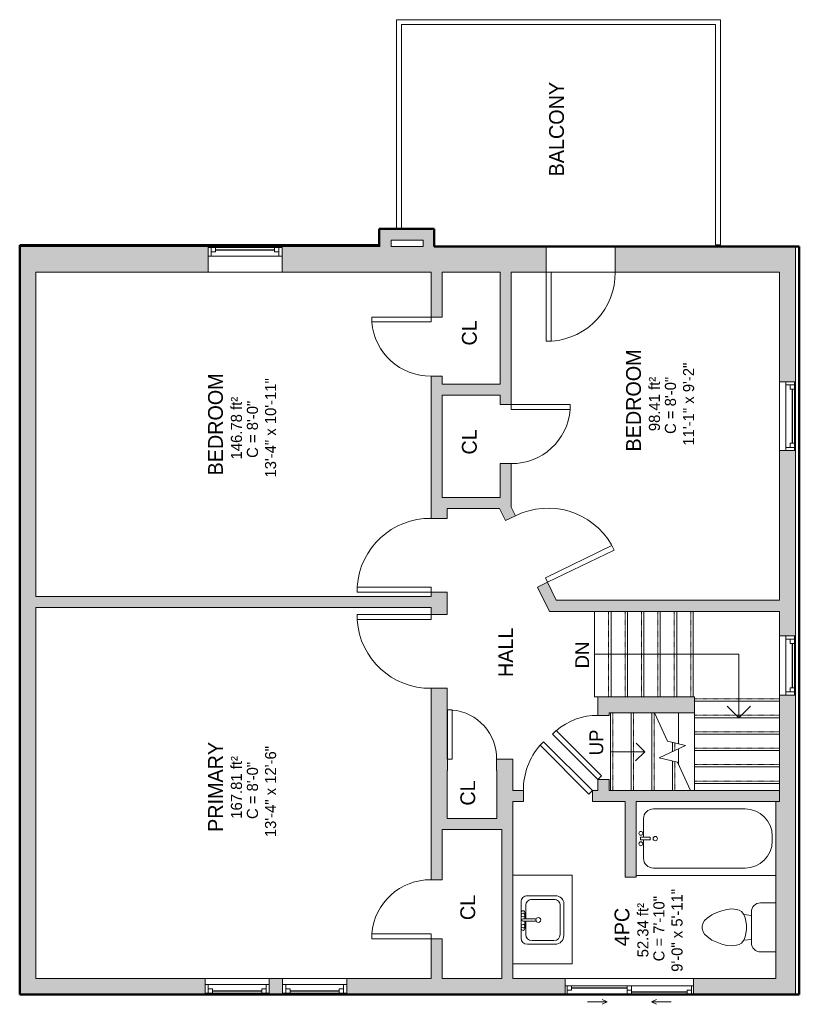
# Model space of a CAD drawing. Header units: inches. Extents: x -239 to 78, y -56 to 344.
import ezdxf

# ---------------------------------------------------------------- set-up
doc = ezdxf.new("R2010")
doc.units = ezdxf.units.IN
doc.header["$MEASUREMENT"] = 0
doc.linetypes.add('Overhead', pattern=[0.15625, 0.09375, -0.0625])
for name, color, linetype, lineweight in [('A-AREA-IDEN', 2, 'Continuous', 9), ('A-DETL', 90, 'Continuous', 9), ('A-DOOR', 31, 'Continuous', 9), ('A-FLOR', 192, 'Continuous', 9), ('A-FLOR-HRAL', 11, 'Continuous', 9), ('A-GENM', 13, 'Continuous', 9), ('A-GLAZ', 151, 'Continuous', 9), ('A-WALL', 90, 'Continuous', 9), ('A-WALL-PATT', 111, 'Continuous', 9), ('P-SANR-FIXT', 6, 'Continuous', 9), ('S-STRS', 90, 'Continuous', 9), ('S-STRS-ANNO', 90, 'Continuous', 9), ('S-STRS-IDEN', 31, 'Continuous', 9), ('S-STRS-MBND', 31, 'Continuous', 9)]:
    doc.layers.add(name, color=color, linetype=linetype, lineweight=lineweight)
doc.styles.add('Inter', font='txt', dxfattribs={"height": 5.625})
doc.styles.add('Inter_1', font='txt', dxfattribs={"height": 4.5})
doc.styles.add('Inter_B', font='txt', dxfattribs={"height": 6})

# ---------------------------------------------------------------- blocks, each defined once
blk = doc.blocks.new('Planitar - Single Door_Flush Panel - 2_-4_ x 6_-8_ _45-3089767-103 - Second Floor')
at = {"layer": 'A-DOOR', "lineweight": 18}
for p, q in [((-5.8, 22.05), (-7.22, 20.63)), ((12.58, 0.83), (-7.22, 20.63)), ((14, 2.25), (-5.8, 22.05)), ((14, 2.25), (12.58, 0.83))]:
    blk.add_line(p, q, dxfattribs=at)
at = {"layer": 'A-DOOR'}
blk.add_arc((13.46, 2.55), 27.46, 138.8351, 180.6172, dxfattribs=at)
blk = doc.blocks.new('Planitar - Single Door_Flush Panel - 2_-2_ x 6_-8_ _45-3089922-103 - Second Floor')
at = {"layer": 'A-DOOR', "lineweight": 18}
for p, q in [((11.58, -0.83), (-6.8, -19.22)), ((13, -2.25), (-5.38, -20.63)), ((13, -2.25), (11.58, -0.83)), ((-5.38, -20.63), (-6.8, -19.22))]:
    blk.add_line(p, q, dxfattribs=at)
at = {"layer": 'A-DOOR'}
blk.add_arc((12.46, -2.55), 25.46, 179.3343, 220.8632, dxfattribs=at)
blk = doc.blocks.new('Planitar - Single Door_Flush Panel - 2_-6_ x 6_-8_-3078239-103 - Second Floor')
at = {"layer": 'A-DOOR', "lineweight": 18}
for p, q in [((12.99, 3.25), (12.99, 33.25)), ((15, 33.25), (12.99, 33.25)), ((15, 3.25), (15, 33.25)), ((15, 3.25), (12.99, 3.25))]:
    blk.add_line(p, q, dxfattribs=at)
at = {"layer": 'A-DOOR'}
blk.add_arc((14.77, 3.55), 29.77, 93.991, 180.5775, dxfattribs=at)
blk = doc.blocks.new('Planitar - Single Door_Flush Panel - 2_-6_ x 6_-8_-3078477-103 - Second Floor')
at = {"layer": 'A-DOOR', "lineweight": 18}
for p, q in [((12.99, -3.25), (12.99, -33.25)), ((15, -3.25), (12.99, -3.25)), ((15, -3.25), (15, -33.25)), ((15, -33.25), (12.99, -33.25))]:
    blk.add_line(p, q, dxfattribs=at)
at = {"layer": 'A-DOOR'}
blk.add_arc((14.77, -3.55), 29.77, 179.4225, 266.009, dxfattribs=at)
blk = doc.blocks.new('Planitar - Single Door_Flush Panel - 2_-0_ x 6_-8_-3090164-103 - Second Floor')
at = {"layer": 'A-DOOR', "lineweight": 18}
for p, q in [((9.99, -2.25), (9.99, -26.25)), ((12, -2.25), (9.99, -2.25)), ((12, -2.25), (12, -26.25)), ((12, -26.25), (9.99, -26.25))]:
    blk.add_line(p, q, dxfattribs=at)
at = {"layer": 'A-DOOR'}
blk.add_arc((11.77, -2.55), 23.77, 179.2767, 265.5217, dxfattribs=at)
blk = doc.blocks.new('Planitar - Single Door_Flush Panel - 2_-6_ x 6_-8_-3090247-103 - Second Floor')
at = {"layer": 'A-DOOR', "lineweight": 18}
for p, q in [((12.99, 2.25), (12.99, 32.25)), ((15, 32.25), (12.99, 32.25)), ((15, 2.25), (15, 32.25)), ((15, 2.25), (12.99, 2.25))]:
    blk.add_line(p, q, dxfattribs=at)
at = {"layer": 'A-DOOR'}
blk.add_arc((14.77, 2.55), 29.77, 93.991, 180.5775, dxfattribs=at)
blk = doc.blocks.new('Planitar - Single Door_Flush Panel - 2_-4_ x 6_-8_-3121757-103 - Second Floor')
at = {"layer": 'A-DOOR', "lineweight": 18}
for p, q in [((11.99, 5.25), (11.99, 33.25)), ((14, 33.25), (11.99, 33.25)), ((14, 5.25), (14, 33.25)), ((14, 5.25), (11.99, 5.25))]:
    blk.add_line(p, q, dxfattribs=at)
at = {"layer": 'A-DOOR'}
blk.add_arc((13.77, 5.55), 27.77, 94.1354, 180.6191, dxfattribs=at)
blk = doc.blocks.new('Planitar - Single Door_Flush Panel - 2_-0_ x 6_-8_-3090138-103 - Second Floor')
at = {"layer": 'A-DOOR', "lineweight": 18}
for p, q in [((9.99, 2.25), (9.99, 26.25)), ((12, 26.25), (9.99, 26.25)), ((12, 2.25), (12, 26.25)), ((12, 2.25), (9.99, 2.25))]:
    blk.add_line(p, q, dxfattribs=at)
at = {"layer": 'A-DOOR'}
blk.add_arc((11.77, 2.55), 23.77, 94.4783, 180.7233, dxfattribs=at)
blk = doc.blocks.new('Planitar - Single Door_Flush Panel - 1_-8_ x 6_-8_-3090345-103 - Second Floor')
at = {"layer": 'A-DOOR', "lineweight": 18}
for p, q in [((7.99, -2.25), (7.99, -22.25)), ((10, -2.25), (7.99, -2.25)), ((10, -2.25), (10, -22.25)), ((10, -22.25), (7.99, -22.25))]:
    blk.add_line(p, q, dxfattribs=at)
at = {"layer": 'A-DOOR'}
blk.add_arc((9.77, -2.55), 19.77, 179.1304, 265.0764, dxfattribs=at)
blk = doc.blocks.new('Top Rail Type - Top Rail_Internal_-3092656-103 - Second Floor')
at = {"layer": 'A-FLOR-HRAL'}
for p, q in [((-85.53, 258.79), (-85.53, 343.54)), ((-85.53, 343.54), (45.94, 343.54)), ((-83.56, 341.57), (-83.56, 258.79)), ((43.97, 341.57), (-83.56, 341.57)), ((43.97, 252.06), (43.97, 341.57)), ((45.94, 343.54), (45.94, 252.06)), ((-83.56, 258.79), (-85.53, 258.79)), ((45.94, 252.06), (43.97, 252.06))]:
    blk.add_line(p, q, dxfattribs=at)
blk = doc.blocks.new('Top Rail Type - Top Rail_Internal_-V1-103 - Second Floor')
at = {"layer": 'A-FLOR-HRAL'}
for p, q in [((-85.53, 343.54), (45.94, 343.54)), ((-85.53, 258.79), (-85.53, 343.54)), ((-83.56, 341.57), (43.97, 341.57)), ((-83.56, 258.79), (-83.56, 341.57)), ((43.97, 341.57), (43.97, 252.06)), ((45.94, 343.54), (45.94, 252.06)), ((-85.53, 258.79), (-83.56, 258.79)), ((45.94, 252.06), (43.97, 252.06))]:
    blk.add_line(p, q, dxfattribs=at)
blk = doc.blocks.new('Planitar-Double-Hung-Single - 48_ x 42_-3121823-103 - Second Floor')
at = {"layer": 'A-GLAZ', "lineweight": 18}
for p, q in [((-15, 5.25), (-15, -5.25)), ((-15, 4.75), (-12, 4.75)), ((-13.75, 4.75), (-13.75, 1.25)), ((-12, 4.75), (-12, 3)), ((-1.1875, 4.75), (1.1875, 4.75)), ((12, 4.75), (15, 4.75)), ((12, 4.75), (12, 3)), ((13.75, 4.75), (13.75, 1.25)), ((15, -5.25), (15, 5.25)), ((-15, 1.25), (-13.75, 1.25)), ((-13.75, 3), (-12, 3)), ((13.75, 3), (12, 3)), ((13.75, 1.25), (15, 1.25))]:
    blk.add_line(p, q, dxfattribs=at)
at = {"layer": 'A-GLAZ'}
for p, q in [((15, 5.25), (-15, 5.25)), ((-12, 4.75), (-1.1875, 4.75)), ((1.1875, 4.75), (12, 4.75)), ((13.75, 1.25), (-13.75, 1.25)), ((-15, -5.25), (15, -5.25))]:
    blk.add_line(p, q, dxfattribs=at)
at = {"layer": 'A-GLAZ', "lineweight": 25}
blk.add_line((-12, 3.875), (12, 3.875), dxfattribs=at)
blk = doc.blocks.new('Planitar-Double-Hung-Single - 48_ x 42_-3112368-103 - Second Floor')
at = {"layer": 'A-GLAZ', "lineweight": 18}
for p, q in [((-14, 3.25), (-14, -3.25)), ((-14, 2.75), (-11, 2.75)), ((-12.75, 2.75), (-12.75, -0.75)), ((-12.75, 1), (-11, 1)), ((-11, 2.75), (-11, 1)), ((-1.1875, 2.75), (1.1875, 2.75)), ((11, 2.75), (14, 2.75)), ((11, 2.75), (11, 1)), ((12.75, 1), (11, 1)), ((12.75, 2.75), (12.75, -0.75)), ((14, -3.25), (14, 3.25)), ((-14, -0.75), (-12.75, -0.75)), ((12.75, -0.75), (14, -0.75))]:
    blk.add_line(p, q, dxfattribs=at)
at = {"layer": 'A-GLAZ'}
for p, q in [((14, 3.25), (-14, 3.25)), ((-11, 2.75), (-1.1875, 2.75)), ((1.1875, 2.75), (11, 2.75)), ((-14, -3.25), (14, -3.25)), ((12.75, -0.75), (-12.75, -0.75))]:
    blk.add_line(p, q, dxfattribs=at)
at = {"layer": 'A-GLAZ', "lineweight": 25}
blk.add_line((-11, 1.875), (11, 1.875), dxfattribs=at)
blk = doc.blocks.new('Planitar-Double-Hung-Single - 48_ x 42_-3112422-103 - Second Floor')
at = {"layer": 'A-GLAZ', "lineweight": 18}
for p, q in [((-12, 3.25), (-12, -3.25)), ((-12, 2.75), (-9, 2.75)), ((-10.75, 2.75), (-10.75, -0.75)), ((-10.75, 1), (-9, 1)), ((-9, 2.75), (-9, 1)), ((-1.1875, 2.75), (1.1875, 2.75)), ((9, 2.75), (12, 2.75)), ((9, 2.75), (9, 1)), ((10.75, 1), (9, 1)), ((10.75, 2.75), (10.75, -0.75)), ((12, -3.25), (12, 3.25)), ((-12, -0.75), (-10.75, -0.75)), ((10.75, -0.75), (12, -0.75))]:
    blk.add_line(p, q, dxfattribs=at)
at = {"layer": 'A-GLAZ'}
for p, q in [((12, 3.25), (-12, 3.25)), ((-9, 2.75), (-1.1875, 2.75)), ((1.1875, 2.75), (9, 2.75)), ((-12, -3.25), (12, -3.25)), ((10.75, -0.75), (-10.75, -0.75))]:
    blk.add_line(p, q, dxfattribs=at)
at = {"layer": 'A-GLAZ', "lineweight": 25}
blk.add_line((-9, 1.875), (9, 1.875), dxfattribs=at)
blk = doc.blocks.new('Plan-Double-Sliding - Plan-Double-Sliding-3113113-103 - Second Floor')
at = {"layer": 'A-GLAZ'}
for p, q in [((-9, 3.34375), (-11, 4.34375)), ((9, 3.34375), (11, 4.34375)), ((26, 0.34375), (-26, 0.34375)), ((-23.5, 0.34375), (-0.875, 0.34375)), ((-9, 3.34375), (-17, 3.34375)), ((-9, 3.34375), (-11, 2.34375)), ((0.875, 0.34375), (25.25, 0.34375)), ((9, 3.34375), (11, 2.34375)), ((9, 3.34375), (17, 3.34375)), ((-25.25, -3.15625), (-0.875, -3.15625)), ((0.875, -3.15625), (23.5, -3.15625)), ((-26, -6.15625), (26, -6.15625))]:
    blk.add_line(p, q, dxfattribs=at)
at = {"layer": 'A-GLAZ', "lineweight": 18}
for p, q in [((-26, 0.34375), (-26, -6.15625)), ((-26, 0.34375), (-23.5, 0.34375)), ((-25.25, 0.34375), (-25.25, -3.15625)), ((-23.5, 0.34375), (-23.5, -1.40625)), ((-0.875, -3.15625), (-0.875, 0.34375)), ((-0.875, 0.34375), (0.875, 0.34375)), ((0.875, 0.34375), (0.875, -3.15625)), ((25.25, 0.34375), (26, 0.34375)), ((25.25, 0.34375), (25.25, -3.15625)), ((26, -6.15625), (26, 0.34375)), ((-26, -3.15625), (-25.25, -3.15625)), ((-23.5, -1.40625), (-25.25, -1.40625)), ((0.875, -1.40625), (-0.875, -1.40625)), ((-0.875, -3.15625), (0.875, -3.15625)), ((23.5, -1.40625), (23.5, -3.15625)), ((25.25, -1.40625), (23.5, -1.40625)), ((23.5, -3.15625), (26, -3.15625))]:
    blk.add_line(p, q, dxfattribs=at)
at = {"layer": 'A-GLAZ', "lineweight": 25}
for p, q in [((-23.5, -0.53125), (-0.875, -0.53125)), ((0.875, -2.28125), (23.5, -2.28125))]:
    blk.add_line(p, q, dxfattribs=at)
blk = doc.blocks.new('Planitar-Double-Hung-Single - 48_ x 42_-3113202-103 - Second Floor')
at = {"layer": 'A-GLAZ', "lineweight": 18}
for p, q in [((-13, 3.25), (-13, -3.25)), ((-13, 2.75), (-10, 2.75)), ((-11.75, 2.75), (-11.75, -0.75)), ((-11.75, 1), (-10, 1)), ((-10, 2.75), (-10, 1)), ((-1.1875, 2.75), (1.1875, 2.75)), ((10, 2.75), (13, 2.75)), ((10, 2.75), (10, 1)), ((11.75, 1), (10, 1)), ((11.75, 2.75), (11.75, -0.75)), ((13, -3.25), (13, 3.25)), ((-13, -0.75), (-11.75, -0.75)), ((11.75, -0.75), (13, -0.75))]:
    blk.add_line(p, q, dxfattribs=at)
at = {"layer": 'A-GLAZ'}
for p, q in [((13, 3.25), (-13, 3.25)), ((-10, 2.75), (-1.1875, 2.75)), ((1.1875, 2.75), (10, 2.75)), ((-13, -3.25), (13, -3.25)), ((11.75, -0.75), (-11.75, -0.75))]:
    blk.add_line(p, q, dxfattribs=at)
at = {"layer": 'A-GLAZ', "lineweight": 25}
blk.add_line((-10, 1.875), (10, 1.875), dxfattribs=at)
blk = doc.blocks.new('Bath-Bathtub - M_Tub-Rectangular-3D-3167158-103 - Second Floor')
at = {"layer": 'P-SANR-FIXT'}
for p, q in [((-36.72, -5.25), (0.53, -5.25)), ((-40.72, -16.66), (-40.72, -9.25)), ((-42, -17.84), (-42, -16.66)), ((-42, -16.66), (-38.06, -16.66)), ((-38.06, -16.66), (-42, -16.66)), ((-42, -16.66), (-42, -17.84)), ((-38.06, -17.84), (-42, -17.84)), ((-42, -17.84), (-38.06, -17.84)), ((-40.72, -25.25), (-40.72, -17.84)), ((-38.06, -16.66), (-38.06, -17.84)), ((-38.06, -17.84), (-38.06, -16.66)), ((11.53, -16.25), (11.53, -18.25)), ((0.53, -29.25), (-36.72, -29.25)), ((13.03, -32.25), (-43.72, -32.25))]:
    blk.add_line(p, q, dxfattribs=at)
for centre, radius, start, end in [((-36.72, -9.25), 4, 90, 180), ((0.53, -16.25), 11, 360, 90), ((-41.81, -15.14), 0.787, 0, 180), ((-41.81, -15.14), 0.787, 0, 180), ((-41.81, -15.14), 0.787, 180, 0), ((-41.81, -15.14), 0.787, 180, 0), ((-41.81, -19.36), 0.787, 0, 180), ((-41.81, -19.36), 0.787, 0, 180), ((-41.81, -19.36), 0.787, 180, 0), ((-41.81, -19.36), 0.787, 180, 360), ((-35.97, -17.25), 0.875, 90, 270), ((-35.97, -17.25), 0.875, 270, 90), ((0.53, -18.25), 11, 270, 0), ((-36.72, -25.25), 4, 180, 270)]:
    blk.add_arc(centre, radius, start, end, dxfattribs=at)
blk = doc.blocks.new('Toilet - Toilet-316794-103 - Second Floor')
at = {"layer": 'P-SANR-FIXT'}
for p, q in [((-9.98, 11.75), (-9.98, 17.98)), ((9.98, 17.98), (9.98, 11.75)), ((6.25, 8.02), (-6.25, 8.02)), ((-4.86, 8.02), (-5.21, 5)), ((4.86, 8.02), (5.21, 5)), ((-6.4, 4), (-6.97, 3)), ((-5.21, 5), (-6.4, 4)), ((-3.84, 5.5), (-5.21, 5)), ((-1, 6), (-3.84, 5.5)), ((1, 6), (-1, 6)), ((3.84, 5.5), (1, 6)), ((5.21, 5), (3.84, 5.5)), ((6.4, 4), (5.21, 5)), ((6.97, 3), (6.4, 4)), ((-7.41, 1), (-7.5, 0)), ((-7.5, 0), (-7.33, -1.99)), ((-7.24, 2), (-7.41, 1)), ((-6.97, 3), (-7.24, 2)), ((7.24, 2), (6.97, 3)), ((7.41, 1), (7.24, 2)), ((7.33, -1.99), (7.5, 0)), ((7.5, 0), (7.41, 1)), ((-7.33, -1.99), (-6.79, -4)), ((6.79, -4), (7.33, -1.99)), ((-6.79, -4), (-6.06, -6)), ((-6.06, -6), (-5.13, -8)), ((5.13, -8), (6.06, -6)), ((6.06, -6), (6.79, -4)), ((-5.13, -8), (-3.74, -10)), ((-3.74, -10), (-2.74, -11)), ((-2.74, -11), (-1.87, -11.5)), ((-1.87, -11.5), (-0.5, -12)), ((0.5, -12), (1.87, -11.5)), ((1.87, -11.5), (2.74, -11)), ((2.74, -11), (3.74, -10)), ((3.74, -10), (5.13, -8)), ((-0.5, -12), (0.5, -12))]:
    blk.add_line(p, q, dxfattribs=at)
for centre, start, end in [((-6.25, 11.75), 180, 270), ((6.25, 11.75), 270, 360)]:
    blk.add_arc(centre, 3.73, start, end, dxfattribs=at)
blk = doc.blocks.new('Bath-Basin - 500 x 440mm-2615461-103 - Second Floor')
at = {"layer": 'P-SANR-FIXT'}
for p, q in [((-9.22, 4.59), (-9.22, -6.73)), ((-9.22, 4.59), (-9.22, -6.73)), ((7.96, 7.09), (-6.72, 7.09)), ((7.96, 7.09), (-6.72, 7.09)), ((0.12, 5.22), (-5.22, 5.22)), ((3.62, 7.09), (-2.88, 7.09)), ((-2.88, 5.59), (0.12, 5.59)), ((0.12, 6.33), (0.12, 1.59)), ((1.12, 6.33), (1.12, 1.59)), ((1.12, 5.59), (3.62, 5.59)), ((6.46, 5.22), (1.12, 5.22)), ((10.46, -6.91), (10.46, 4.59)), ((10.46, -6.91), (10.46, 4.59)), ((-7.72, 2.72), (-7.72, -6.23)), ((8.96, -6.23), (8.96, 2.72)), ((-5.72, -10.23), (7.14, -10.23)), ((-5.72, -10.23), (7.14, -10.23)), ((-5.22, -8.73), (6.46, -8.73))]:
    blk.add_line(p, q, dxfattribs=at)
for centre, radius, start, end in [((-6.72, 4.59), 2.5, 90, 180), ((-6.72, 4.59), 2.5, 90, 180), ((-5.22, 2.72), 2.5, 90, 180), ((-2.88, 6.34), 0.75, 90, 270), ((-1.88, 6.34), 0.75, 360, 180), ((-1.88, 6.34), 0.75, 180, 0), ((0.62, 6.33), 0.5, 360, 180), ((2.62, 6.34), 0.75, 360, 180), ((2.62, 6.34), 0.75, 180, 360), ((3.62, 6.34), 0.75, 270, 90), ((6.46, 2.72), 2.5, 0, 90), ((7.96, 4.59), 2.5, 0, 90), ((7.96, 4.59), 2.5, 360, 90), ((0.62, 0.13), 1, 360, 180), ((0.62, 0.13), 1, 180, 0), ((0.62, 1.59), 0.5, 180, 0), ((-5.72, -6.73), 3.5, 180, 270), ((-5.72, -6.73), 3.5, 180, 270), ((-5.22, -6.23), 2.5, 180, 270), ((6.46, -6.23), 2.5, 270, 0), ((7.14, -6.91), 3.32, 270, 360), ((7.14, -6.91), 3.32, 270, 0)]:
    blk.add_arc(centre, radius, start, end, dxfattribs=at)

msp = doc.modelspace()

# ---------------------------------------------------------------- hatches: boundary and pattern name
at = {"layer": 'A-WALL-PATT'}
for points in [[(-87.8, 251.5), (-87.8, 258.56), (-92.3, 258.56), (-92.3, 251.5)], [(-74.8, 254.06), (-70.3, 254.06), (-70.3, 258.56), (-87.8, 258.56), (-87.8, 254.06), (-76.91, 254.06)], [(-70.3, 241), (-70.3, 254.06), (-74.8, 254.06), (-74.8, 241), (-71.55, 241)], [(-238.55, -52.25), (-232.05, -52.25), (-232.05, 251.5), (-238.55, 251.5), (-238.55, 138.94)], [(-67.05, 191.06), (-43.55, 191.06), (-43.55, 195.56), (-67.05, 195.56)], [(-43.76, 145.06), (-45.94, 149.56), (-65.05, 149.56), (-65.05, 145.06)], [(-76.91, 104.81), (-71.55, 104.81), (-71.55, 109.31), (-232.05, 109.31), (-232.05, 104.81)], [(25.73, 103.31), (69.95, 103.31), (69.95, 107.81), (-25.69, 107.81), (-23.51, 103.31)], [(25.73, 62.06), (35.45, 62.06), (35.45, 68.56), (0.7, 68.56), (0.7, 62.06)], [(-44.8, 19.25), (-38.3, 19.25), (-38.3, 38.75), (-44.8, 38.75), (-44.8, 26.41)], [(11.7, -4.69), (11.7, 26.06), (7.2, 26.06), (7.2, -4.69)], [(76.45, -52.25), (76.45, 26.06), (68.45, 26.06), (68.45, -52.25)], [(-42.8, 14.75), (-38.3, 14.75), (-38.3, 19.25), (-67.05, 19.25), (-67.05, 14.75)], [(-38.3, -45.75), (-38.3, 14.75), (-42.8, 14.75), (-42.8, -45.75)]]:
    msp.add_hatch(color=9, dxfattribs=at).paths.add_polyline_path(points, flags=0)
h = msp.add_hatch(color=9, dxfattribs=at)
h.paths.add_polyline_path([(-232.05, 241), (-162.05, 241), (-162.05, 251.5), (-232.05, 251.5)], flags=0)
h.paths.add_polyline_path([(-132.05, 241), (-74.8, 241), (-74.8, 251.5), (-132.05, 251.5)], flags=0)
h = msp.add_hatch(color=9, dxfattribs=at)
h.paths.add_polyline_path([(-67.05, 241), (-24.8, 241), (-24.8, 251.5), (-70.3, 251.47), (-70.3, 241)], flags=0)
h.paths.add_polyline_path([(76.45, 241), (76.45, 251.5), (3.2, 251.47), (3.2, 241), (69.95, 241)], flags=0)
h = msp.add_hatch(color=9, dxfattribs=at)
h.paths.add_polyline_path([(-67.05, 149.56), (-67.05, 198.81), (-71.55, 198.81), (-71.55, 149.56)], flags=0)
h.paths.add_polyline_path([(-67.05, 222.81), (-67.05, 241), (-71.55, 241), (-71.55, 222.81)], flags=0)
h = msp.add_hatch(color=9, dxfattribs=at)
h.paths.add_polyline_path([(-39.05, 145.66), (-39.05, 163.31), (-43.55, 163.31), (-43.55, 149.56), (-40.94, 149.56)], flags=0)
h.paths.add_polyline_path([(-43.55, 187.31), (-39.05, 187.31), (-39.05, 241), (-43.55, 241), (-43.55, 191.06)], flags=0)
h = msp.add_hatch(color=9, dxfattribs=at)
h.paths.add_polyline_path([(69.95, 103.31), (76.45, 103.31), (76.45, 168.56), (69.95, 168.56), (69.95, 107.81)], flags=0)
h.paths.add_polyline_path([(76.45, 196.56), (76.45, 241), (69.95, 241), (69.95, 196.56)], flags=0)
h = msp.add_hatch(color=9, dxfattribs=at)
h.paths.add_polyline_path([(-67.05, 19.25), (-65.05, 19.25), (-65.05, 72.06), (-71.55, 72.06), (-71.55, 19.25)], flags=0)
h.paths.add_polyline_path([(-71.55, 102.06), (-65.05, 102.06), (-65.05, 111.06), (-71.55, 111.06), (-71.55, 104.81)], flags=0)
h.paths.add_polyline_path([(-71.55, 141.06), (-65.05, 141.06), (-65.05, 149.56), (-71.55, 149.56)], flags=0)
h = msp.add_hatch(color=9, dxfattribs=at)
h.paths.add_polyline_path([(-25.69, 107.81), (-20.69, 107.81), (-24.23, 115.1), (-28.28, 113.13)], flags=0)
h.paths.add_polyline_path([(-41.37, 140.13), (-37.32, 142.09), (-40.94, 149.56), (-45.94, 149.56), (-43.76, 145.06)], flags=0)
h = msp.add_hatch(color=254, dxfattribs=at)
h.paths.add_polyline_path([(76.45, 26.06), (76.45, 68.56), (69.95, 68.56), (69.95, 26.06)], flags=0)
h.paths.add_polyline_path([(76.45, 95.56), (76.45, 103.31), (69.95, 103.31), (69.95, 95.56)], flags=0)
h = msp.add_hatch(color=254, dxfattribs=at)
h.paths.add_polyline_path([(76.45, 68.56), (76.45, 69.31), (69.95, 69.31), (69.95, 68.56)], flags=0)
h.paths.add_polyline_path([(76.45, 93.31), (76.45, 95.56), (69.95, 95.56), (69.95, 93.31)], flags=0)
h = msp.add_hatch(color=9, dxfattribs=at)
h.paths.add_polyline_path([(0.7, 30.56), (0.7, 35.06), (-3.8, 35.06), (-3.8, 30.56)], flags=0)
h.paths.add_polyline_path([(-3.8, 61.06), (0.7, 61.06), (0.7, 68.56), (-3.8, 68.56)], flags=0)
h = msp.add_hatch(color=9, dxfattribs=at)
h.paths.add_polyline_path([(-65.05, 38.75), (-64.92, 38.75), (-64.92, 43.25), (-65.05, 43.25)], flags=0)
h.paths.add_polyline_path([(-44.92, 38.75), (-38.3, 38.75), (-38.3, 43.25), (-44.92, 43.25)], flags=0)
h = msp.add_hatch(color=9, dxfattribs=at)
h.paths.add_polyline_path([(-38.3, 26.06), (-34.05, 26.06), (-34.05, 30.56), (-38.3, 30.56), (-38.3, 26.41)], flags=0)
h.paths.add_polyline_path([(-6.05, 26.06), (69.95, 26.06), (69.95, 30.56), (-6.05, 30.56), (-6.05, 26.41)], flags=0)
h = msp.add_hatch(color=9, dxfattribs=at)
h.paths.add_polyline_path([(-67.05, -45.75), (-67.05, -29.69), (-71.55, -29.69), (-71.55, -45.75)], flags=0)
h.paths.add_polyline_path([(-71.55, -5.69), (-67.05, -5.69), (-67.05, 19.25), (-71.55, 19.25), (-71.55, -1.72)], flags=0)
h = msp.add_hatch(color=254, dxfattribs=at)
h.paths.add_polyline_path([(34.95, -52.25), (68.45, -52.25), (68.45, -45.75), (34.95, -45.75), (34.95, -49.82)], flags=0)
h.paths.add_polyline_path([(-232.05, -52.25), (-163.3, -52.25), (-163.3, -45.75), (-232.05, -45.75)], flags=0)
h.paths.add_polyline_path([(-105.8, -52.25), (-17.05, -52.25), (-17.05, -45.75), (-105.8, -45.75)], flags=0)
h.paths.add_polyline_path([(-131.8, -52.25), (-131.8, -45.75), (-137.3, -45.75), (-137.3, -52.25)], flags=0)

# ---------------------------------------------------------------- linework, layer by layer
at = {"layer": 'A-DETL', "lineweight": 50}
for p, q in [((-92.55, 252), (-92.55, 258.56)), ((-92.55, 258.56), (-70.3, 258.56)), ((-70.3, 258.56), (-70.3, 251.5)), ((-238.55, 252), (-92.55, 252)), ((-238.55, -52.25), (-238.55, 252)), ((-70.3, 251.5), (77.95, 251.5)), ((77.95, 251.5), (77.95, -52.25)), ((77.95, -52.25), (-238.55, -52.25))]:
    msp.add_line(p, q, dxfattribs=at)
at = {"layer": 'A-FLOR'}
for p, q in [((3.2, 241), (-24.8, 241)), ((-5.13, 68.56), (-5.13, 103.31)), ((-3.8, 68.56), (-5.13, 68.56))]:
    msp.add_line(p, q, dxfattribs=at)
at = {"layer": 'A-GENM'}
for p, q in [((-14.3, -3.75), (-38.3, -3.75)), ((-14.3, -39.75), (-14.3, -3.75)), ((-38.3, -39.75), (-14.3, -39.75))]:
    msp.add_line(p, q, dxfattribs=at)
at = {"layer": 'A-WALL'}
for p, q in [((-92.3, 258.56), (-92.3, 251.5)), ((-70.3, 258.56), (-92.3, 258.56)), ((-70.3, 251.5), (-70.3, 258.56)), ((-87.8, 251.5), (-87.8, 254.06)), ((-87.8, 254.06), (-74.8, 254.06)), ((-74.8, 254.06), (-74.8, 251.5)), ((-238.55, 251.5), (-238.55, -52.25)), ((-162.05, 251.5), (-238.55, 251.5)), ((-92.3, 251.5), (-132.05, 251.5)), ((-74.8, 251.5), (-87.8, 251.5)), ((-24.8, 251.5), (-70.3, 251.5)), ((-24.8, 241), (-24.8, 251.5)), ((76.45, 251.5), (3.2, 251.5)), ((3.2, 251.5), (3.2, 241)), ((76.45, 196.56), (76.45, 251.5)), ((-232.05, 109.31), (-232.05, 241)), ((-232.05, 241), (-162.05, 241)), ((-132.05, 241), (-71.55, 241)), ((-71.55, 241), (-71.55, 222.81)), ((-67.05, 222.81), (-67.05, 241)), ((-67.05, 241), (-43.55, 241)), ((-43.55, 241), (-43.55, 195.56)), ((-39.05, 187.31), (-39.05, 241)), ((-39.05, 241), (-24.8, 241)), ((3.2, 241), (69.95, 241)), ((69.95, 241), (69.95, 196.56)), ((-71.55, 222.81), (-67.05, 222.81)), ((-67.05, 198.81), (-71.55, 198.81)), ((-71.55, 198.81), (-71.55, 141.06)), ((-67.05, 195.56), (-67.05, 198.81)), ((-43.55, 195.56), (-67.05, 195.56)), ((-67.05, 149.56), (-67.05, 191.06)), ((-67.05, 191.06), (-43.55, 191.06)), ((-43.55, 191.06), (-43.55, 187.31)), ((-43.55, 187.31), (-39.05, 187.31)), ((69.95, 168.56), (69.95, 107.81)), ((76.45, 93.31), (76.45, 168.56)), ((-39.05, 163.31), (-43.55, 163.31)), ((-43.55, 163.31), (-43.55, 149.56)), ((-39.05, 145.66), (-39.05, 163.31)), ((-43.55, 149.56), (-67.05, 149.56)), ((-65.05, 141.06), (-65.05, 145.06)), ((-65.05, 145.06), (-43.76, 145.06)), ((-43.76, 145.06), (-41.37, 140.13)), ((-37.32, 142.09), (-39.05, 145.66)), ((-71.55, 141.06), (-65.05, 141.06)), ((-41.37, 140.13), (-37.32, 142.09)), ((-24.23, 115.1), (-28.28, 113.13)), ((-28.28, 113.13), (-23.51, 103.31)), ((-20.69, 107.81), (-24.23, 115.1)), ((-71.55, 109.31), (-232.05, 109.31)), ((-65.05, 111.06), (-71.55, 111.06)), ((-71.55, 111.06), (-71.55, 109.31)), ((-65.05, 102.06), (-65.05, 111.06)), ((-232.05, -45.75), (-232.05, 104.81)), ((-232.05, 104.81), (-71.55, 104.81)), ((-71.55, 104.81), (-71.55, 102.06)), ((69.95, 107.81), (-20.69, 107.81)), ((-71.55, 102.06), (-65.05, 102.06)), ((-23.51, 103.31), (69.95, 103.31)), ((69.95, 103.31), (69.95, 93.31)), ((69.95, 93.31), (76.45, 93.31)), ((-65.05, 72.06), (-71.55, 72.06)), ((-71.55, 72.06), (-71.55, -5.69)), ((-65.05, 43.25), (-65.05, 72.06)), ((-3.8, 68.56), (-3.8, 61.06)), ((35.45, 68.56), (-3.8, 68.56)), ((35.45, 68.56), (35.45, 30.56)), ((69.95, 69.31), (76.45, 69.31)), ((69.95, 26.06), (69.95, 69.31)), ((76.45, -52.25), (76.45, 69.31)), ((-3.8, 61.06), (0.7, 61.06)), ((0.7, 61.06), (0.7, 62.06)), ((0.7, 62.06), (35.45, 62.06)), ((28.95, 49.49), (28.95, 62.06)), ((28.95, 40.95), (28.95, 47.47)), ((-64.92, 43.25), (-65.05, 43.25)), ((-64.92, 38.75), (-64.92, 43.25)), ((-38.3, 43.25), (-44.92, 43.25)), ((-44.92, 43.25), (-44.92, 38.75)), ((-38.3, 30.56), (-38.3, 43.25)), ((-65.05, 19.25), (-65.05, 38.75)), ((-65.05, 38.75), (-64.92, 38.75)), ((-44.92, 38.75), (-44.8, 38.75)), ((-44.8, 38.75), (-44.8, 19.25)), ((0.7, 35.06), (-3.8, 35.06)), ((-3.8, 35.06), (-3.8, 30.56)), ((0.7, 30.56), (0.7, 35.06)), ((-34.05, 30.56), (-38.3, 30.56)), ((-34.05, 26.06), (-34.05, 30.56)), ((-3.8, 30.56), (-6.05, 30.56)), ((-6.05, 30.56), (-6.05, 26.06)), ((69.95, 30.56), (0.7, 30.56)), ((-38.3, -45.75), (-38.3, 26.06)), ((-38.3, 26.06), (-34.05, 26.06)), ((-6.05, 26.06), (7.2, 26.06)), ((7.2, 26.06), (7.2, -4.69)), ((11.7, -4.69), (11.7, 26.06)), ((69.95, 26.06), (11.7, 26.06)), ((68.45, 26.06), (68.45, -45.75)), ((-44.8, 19.25), (-65.05, 19.25)), ((-67.05, -5.69), (-67.05, 14.75)), ((-67.05, 14.75), (-42.8, 14.75)), ((-42.8, 14.75), (-42.8, -45.75)), ((-71.55, -5.69), (-67.05, -5.69)), ((7.2, -4.69), (11.7, -4.69)), ((-67.05, -29.69), (-71.55, -29.69)), ((-71.55, -29.69), (-71.55, -45.75)), ((-67.05, -45.75), (-67.05, -29.69)), ((-232.05, -45.75), (-163.3, -45.75)), ((-131.8, -45.75), (-137.3, -45.75)), ((-71.55, -45.75), (-105.8, -45.75)), ((-42.8, -45.75), (-67.05, -45.75)), ((-17.05, -45.75), (-38.3, -45.75)), ((68.45, -45.75), (34.95, -45.75)), ((-238.55, -52.25), (-163.3, -52.25)), ((-131.8, -52.25), (-137.3, -52.25)), ((-105.8, -52.25), (-17.05, -52.25)), ((76.45, -52.25), (34.95, -52.25))]:
    msp.add_line(p, q, dxfattribs=at)
at = {"layer": 'S-STRS'}
for p, q in [((-5.13, 68.5), (-5.13, 103.25)), ((1.53, 103.25), (-5.13, 103.25)), ((8.19, 103.25), (1.53, 103.25)), ((1.53, 68.56), (1.53, 103.25)), ((14.86, 103.25), (8.19, 103.25)), ((8.19, 68.56), (8.19, 103.25)), ((21.52, 103.25), (14.86, 103.25)), ((14.86, 68.56), (14.86, 103.25)), ((28.18, 103.25), (21.52, 103.25)), ((21.52, 68.56), (21.52, 103.25)), ((34.84, 103.25), (28.18, 103.25)), ((28.18, 68.56), (28.18, 103.25)), ((69.95, 103.25), (34.84, 103.25)), ((34.84, 68.56), (34.84, 103.25)), ((35.45, 66.8), (69.95, 66.8)), ((1.32, 62.06), (1.32, 30.56)), ((9.7, 62.06), (9.7, 30.56)), ((18.08, 62.06), (18.08, 30.56)), ((35.45, 60.13), (69.95, 60.13)), ((35.45, 53.46), (69.95, 53.46)), ((15.2, 46.31), (11.7, 49.81)), ((26.46, 50.1), (26.46, 46.31)), ((15.2, 46.31), (11.49, 42.59)), ((35.45, 46.78), (69.95, 46.78)), ((26.46, 42.51), (26.46, 30.56)), ((35.45, 40.11), (69.95, 40.11)), ((35.45, 33.44), (69.95, 33.44))]:
    msp.add_line(p, q, dxfattribs=at)
at = {"layer": 'S-STRS', "linetype": 'Overhead'}
for p, q in [((0.55, 68.56), (0.55, 103.25)), ((7.21, 68.56), (7.21, 103.25)), ((13.87, 68.56), (13.87, 103.25)), ((20.53, 68.56), (20.53, 103.25)), ((27.2, 68.56), (27.2, 103.25)), ((33.86, 68.56), (33.86, 103.25)), ((35.45, 67.79), (69.95, 67.79)), ((2.3, 62.06), (2.3, 30.56)), ((10.68, 62.06), (10.68, 30.56)), ((19.06, 62.06), (19.06, 30.56)), ((35.45, 61.11), (69.95, 61.11)), ((35.45, 54.44), (69.95, 54.44)), ((27.44, 49.86), (27.44, 46.76)), ((35.45, 47.77), (69.95, 47.77)), ((27.44, 42.27), (27.44, 30.56)), ((35.45, 41.1), (69.95, 41.1)), ((35.45, 34.42), (69.95, 34.42))]:
    msp.add_line(p, q, dxfattribs=at)
at = {"layer": 'S-STRS-ANNO'}
for p, q in [((1.53, 85.87), (-5.13, 85.87)), ((8.19, 85.87), (1.53, 85.87)), ((14.86, 85.87), (8.19, 85.87)), ((21.52, 85.87), (14.86, 85.87)), ((28.18, 85.87), (21.52, 85.87)), ((34.84, 85.87), (28.18, 85.87)), ((53.45, 85.87), (34.84, 85.87)), ((53.45, 66.8), (53.45, 85.87)), ((53.45, 60.13), (48.73, 64.85)), ((53.45, 60.13), (53.45, 66.8)), ((53.45, 60.13), (58.18, 64.85)), ((1.32, 46.31), (9.7, 46.31)), ((9.7, 46.31), (15.12, 46.31))]:
    msp.add_line(p, q, dxfattribs=at)
at = {"layer": 'S-STRS-MBND'}
for p, q in [((24.46, 50.59), (19.11, 62.06)), ((21.1, 43.81), (31.81, 48.8)), ((31.81, 48.8), (24.46, 50.59)), ((28.45, 42.02), (21.1, 43.81)), ((33.8, 30.56), (28.45, 42.02))]:
    msp.add_line(p, q, dxfattribs=at)

# ---------------------------------------------------------------- block references
at = {"layer": 'A-DOOR'}
for name, p, rotation in [('Planitar - Single Door_Flush Panel - 2_-4_ x 6_-8_-3121757-103 - Second Floor', (-10.8, 246.25), 180), ('Planitar - Single Door_Flush Panel - 2_-0_ x 6_-8_-3090138-103 - Second Floor', (-69.3, 210.81), 89.99999999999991), ('Planitar - Single Door_Flush Panel - 2_-0_ x 6_-8_-3090164-103 - Second Floor', (-41.3, 175.31), 89.99999999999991), ('Planitar - Single Door_Flush Panel - 2_-6_ x 6_-8_-3090247-103 - Second Floor', (-32.8, 127.61), 295.8714262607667), ('Planitar - Single Door_Flush Panel - 2_-6_ x 6_-8_-3078477-103 - Second Floor', (-68.3, 126.06), 269.9999999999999), ('Planitar - Single Door_Flush Panel - 2_-6_ x 6_-8_-3078239-103 - Second Floor', (-68.3, 87.06), 89.99999999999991), ('Planitar - Single Door_Flush Panel - 1_-8_ x 6_-8_-3090345-103 - Second Floor', (-54.92, 41), 180), ('Planitar - Single Door_Flush Panel - 2_-2_ x 6_-8_ _45-3089922-103 - Second Floor', (-1.55, 48.06), 269.9999999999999), ('Planitar - Single Door_Flush Panel - 2_-0_ x 6_-8_-3090164-103 - Second Floor', (-69.3, -17.69), 269.9999999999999)]:
    msp.add_blockref(name, p, dxfattribs=dict(at, rotation=rotation))
msp.add_blockref('Planitar - Single Door_Flush Panel - 2_-4_ x 6_-8_ _45-3089767-103 - Second Floor', (-20.05, 28.31), dxfattribs=at)
at = {"layer": 'A-FLOR-HRAL'}
for name in ['Top Rail Type - Top Rail_Internal_-3092656-103 - Second Floor', 'Top Rail Type - Top Rail_Internal_-V1-103 - Second Floor']:
    msp.add_blockref(name, (0, 0), dxfattribs=at)
at = {"layer": 'A-GLAZ'}
msp.add_blockref('Planitar-Double-Hung-Single - 48_ x 42_-3121823-103 - Second Floor', (-147.05, 246.25), dxfattribs=at)
for name, p, rotation in [('Planitar-Double-Hung-Single - 48_ x 42_-3112368-103 - Second Floor', (73.2, 182.56), 269.9999999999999), ('Planitar-Double-Hung-Single - 48_ x 42_-3112422-103 - Second Floor', (73.2, 81.31), 269.9999999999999), ('Planitar-Double-Hung-Single - 48_ x 42_-3113202-103 - Second Floor', (-150.3, -49), 180), ('Planitar-Double-Hung-Single - 48_ x 42_-3113202-103 - Second Floor', (-118.8, -49), 180), ('Plan-Double-Sliding - Plan-Double-Sliding-3113113-103 - Second Floor', (8.95, -51.91), 180)]:
    msp.add_blockref(name, p, dxfattribs=dict(at, rotation=rotation))
at = {"layer": 'P-SANR-FIXT'}
msp.add_blockref('Bath-Bathtub - M_Tub-Rectangular-3D-3167158-103 - Second Floor', (55.43, 28.31), dxfattribs=at)
for name, p, rotation in [('Bath-Basin - 500 x 440mm-2615461-103 - Second Floor', (-27.87, -22.62), 89.99999999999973), ('Toilet - Toilet-316794-103 - Second Floor', (50.48, -25.02), 269.9999999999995)]:
    msp.add_blockref(name, p, dxfattribs=dict(at, rotation=rotation))

# ---------------------------------------------------------------- texts
at = {"layer": 'A-AREA-IDEN', "attachment_point": 1, "rotation": 90}
for s, insert, char_height, width, style in [('BALCONY', (-23.61, 279.92), 6, 48.177, 'Inter_B'), ('CL', (-59.01, 211.23), 6, 12.726, 'Inter_B'), ('BEDROOM', (7.64, 168.22), 6, 49.692, 'Inter_B'), ('11\'-1" x 9\'-2"', (30.76, 170.6), 4.5, 43.935, 'Inter_1'), ('13\'-4" x 10\'-11"', (-138.95, 157.62), 4.5, 51.813, 'Inter_1'), ('BEDROOM', (-162.07, 158.49), 6, 49.692, 'Inter_B'), ('98.41 ft²', (16.89, 176.47), 4.5, 29.694, 'Inter_1'), ('C = 8\'-0"', (23.39, 175.34), 4.5, 32.421, 'Inter_1'), ('146.78 ft²', (-152.81, 164.99), 4.5, 33.936, 'Inter_1'), ('C = 8\'-0"', (-146.31, 165.62), 4.5, 32.421, 'Inter_1'), ('CL', (-59.01, 166.97), 6, 12.726, 'Inter_B'), ('HALL', (-44.27, 76.63), 6, 25.452, 'Inter_B'), ('13\'-4" x 12\'-6"', (-138.95, 11.61), 4.5, 50.298, 'Inter_1'), ('PRIMARY', (-162.07, 13.74), 6, 45.147, 'Inter_B'), ('167.81 ft²', (-152.81, 19.11), 4.5, 32.118, 'Inter_1'), ('C = 8\'-0"', (-146.31, 18.98), 4.5, 32.421, 'Inter_1'), ('CL', (-59.65, 24.43), 6, 12.726, 'Inter_B'), ('9\'-0" x 5\'-11"', (26.06, -43.06), 4.5, 45.45, 'Inter_1'), ('CL', (-59.65, -22.06), 6, 12.726, 'Inter_B'), ('52.34 ft²', (12.2, -37.18), 4.5, 31.209, 'Inter_1'), ('C = 7\'-10"', (18.7, -38.8), 4.5, 35.148, 'Inter_1'), ('4PC', (2.95, -32.68), 6, 20.301, 'Inter_B')]:
    msp.add_mtext(s, dxfattribs=dict(at, insert=insert, char_height=char_height, width=width, style=style))
at = {"layer": 'S-STRS-IDEN', "insert": (-13.01, 80.14), "char_height": 5.625, "width": 13.7489, "attachment_point": 1, "rotation": 90, "line_spacing_factor": 0.9936, "style": 'Inter', "bg_fill": 3, "box_fill_scale": 1.25, "bg_fill_color": 256, "bg_fill_true_color": 13158600, "bg_fill_transparency": 0}
msp.add_mtext('DN', dxfattribs=at)

# ---------------------------------------------------------------- next in the draw order: texts
at = {"layer": 'S-STRS-IDEN', "insert": (-7.28, 44.84), "char_height": 5.625, "width": 12.8547, "attachment_point": 1, "rotation": 90, "line_spacing_factor": 0.9936, "style": 'Inter', "bg_fill": 3, "box_fill_scale": 1.25, "bg_fill_color": 256, "bg_fill_true_color": 13158600, "bg_fill_transparency": 0}
msp.add_mtext('UP', dxfattribs=at)

doc.saveas('drawing.dxf')
